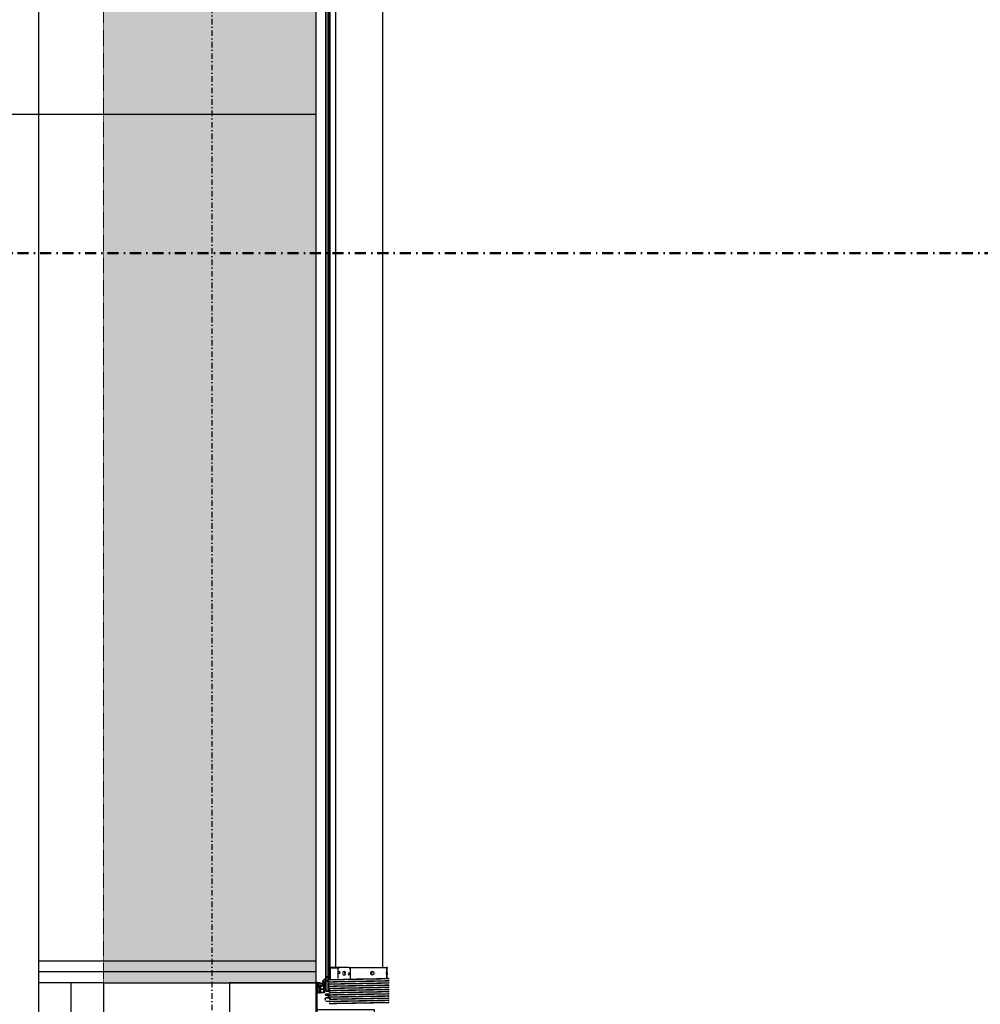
# Model space of a CAD drawing. Header units: centimetres. Extents: x 0 to 55409, y -2708 to 14680.
# Tile 13 of 215: x 29535 to 29756, y 5227 to 5454. Entities that reach past the tile are written whole.
import ezdxf
from ezdxf.enums import TextEntityAlignment as Align

# ---------------------------------------------------------------- set-up
doc = ezdxf.new("R2010")
doc.units = ezdxf.units.CM
doc.header["$LTSCALE"] = 0.01
doc.linetypes.add('DASHDOT', pattern=[25.4, 12.7, -6.35, 0, -6.35])
doc.linetypes.add('DASHED2', pattern=[9.525, 6.35, -3.175])
doc.layers.add('A-Wyburzenia', color=35, linetype='DASHED2', lineweight=0)
doc.layers.add('CKPRZEKROJ_OZN', color=4, linetype='DASHDOT', lineweight=50)
for name, color, linetype in [('A_drzwi opis istniejące', 161, 'Continuous'), ('A_Ściany istniejące', 9, 'Continuous'), ('CKDRZWI_', 7, 'Continuous'), ('CKDRZWI_OS', 1, 'Continuous'), ('CKIZOLACJE', 2, 'Continuous'), ('CKSIATKA', 7, 'DASHDOT'), ('CKWYMIAR', 3, 'Continuous'), ('PODKŁAD STAN ISTNIEJĄCY', 7, 'Continuous')]:
    doc.layers.add(name, color=color, linetype=linetype)
doc.layers.add('CKPOM_POWIERZ', color=1, linetype='Continuous', plot=False)
doc.layers.add('POWIERZCHNIA ZABUDOWY', color=111, linetype='Continuous', plot=False)
doc.styles.add('SIMPLEX', font='simplex.shx', dxfattribs={"width": 0.7, "height": 17})
doc.styles.get("Standard").update_dxf_attribs({"font": 'ic-simplex.shx', "width": 0.8})
doc.linetypes.add('BATTING', pattern='A,0.0001,-0.1,[134,ltypeshp.shx,S=0.1,R=0,X=-0.1,Y=0],-0.2,[134,ltypeshp.shx,S=0.1,R=180,X=0.1,Y=0],-0.1', length=0.4001)
doc.linetypes.add('IZOLACJA_CIEPLNA_OS', pattern='A,0.001,[220,CADKON.SHX,S=0.05,R=0,X=0,Y=0],-1,[220,CADKON.SHX,S=0.05,R=180,X=1,Y=0],-1', length=2.001)
doc.dimstyles.new('Kopia2 CADKON cm', dxfattribs={"dimscale": 5, "dimtxt": 3, "dimasz": 2.5, "dimexe": 1.8, "dimexo": 5, "dimgap": 0.6, "dimtad": 1, "dimrnd": 0.5, "dimtxsty": 'Standard', "dimblk1": 'OBLIQUE', "dimblk2": 'OBLIQUE', "dimsah": 1, "dimcen": 2.5, "dimadec": 1, "dimazin": 2, "dimtfac": 1, "dimtix": 1, "dimtmove": 2, "dimatfit": 3, "dimldrblk": 'OPEN30', "dimfxl": 2, "dimfxlon": 1, "dimtfill": 1, "dimtolj": 1, "dimarcsym": 0})

# ---------------------------------------------------------------- blocks, each defined once
blk = doc.blocks.new('A$7E8719B1CAF')
at = {"color": 7, "linetype": 'Continuous', "lineweight": -3}
for p, q in [((0, 0), (0, 210)), ((200, 74), (200, 25.3)), ((202, 74), (202, 25.3)), ((231, 47.7), (231, 47.3)), ((200, 25.3), (200, 13.6)), ((200.9, 23.2), (201.7, 22.4)), ((202.3, 24.6), (203.1, 23.8)), ((217.5, 22.8), (210.2, 22.8)), ((221, 37), (221, 35.8)), ((221, 27.2), (221, 27)), ((226, 33.9), (221.8, 34.8)), ((221.8, 28.2), (226, 29.1)), ((221.8, 28.2), (229.8, 28.2)), ((230, 26), (222, 26)), ((222.4, 35), (222.1, 35)), ((222.2, 42), (222.4, 42)), ((222.4, 42), (231.3, 42)), ((229.3, 35), (222.4, 35)), ((232.6, 33.9), (226, 33.9)), ((232.6, 29.1), (226, 29.1)), ((232.6, 33.9), (229.3, 35)), ((230.2, 36), (233.5, 34.9)), ((231, 27.3), (230.7, 27.2)), ((231, 42.7), (231, 42.3)), ((231, 37.7), (231, 37.3)), ((231, 32.7), (231, 32.3)), ((231, 27.7), (231, 27.3)), ((231, 22.7), (231, 22.3)), ((367, 44.8), (367, 45.2)), ((367, 39.8), (367, 40.2)), ((367, 34.8), (367, 35.2)), ((367, 29.8), (367, 30.2)), ((367, 24.8), (367, 25.2)), ((200.5, 14.3), (199.7, 13.1)), ((199.7, 12.5), (200.5, 13.3)), ((199.7, 13.1), (199.7, 12.5)), ((200.5, 10.3), (199.7, 9.1)), ((199.7, 8.5), (200.5, 9.3)), ((199.7, 9.1), (199.7, 8.5)), ((200.5, 6.3), (199.7, 5.1)), ((199.7, 4.5), (200.5, 5.3)), ((199.7, 5.1), (199.7, 4.5)), ((200, 12.8), (200, 9.6)), ((200, 8.8), (200, 5.6)), ((200, 4.8), (200, 0)), ((200.2, 17.2), (200.1, 16.6)), ((200.1, 16.6), (201, 17.2)), ((201.2, 18.2), (200.2, 17.2)), ((201, 17.2), (200.5, 14.3)), ((200.5, 13.3), (200.5, 10.3)), ((200.5, 9.3), (200.5, 6.3)), ((200.5, 5.3), (200.5, 0.3)), ((201.5, 19.7), (201.2, 18.2)), ((202, 21.7), (202, 10.3)), ((202, 5.3), (202, 10.3)), ((202, 1.1), (202, 0.8)), ((208.5, 5.5), (202.8, 2.5)), ((203, -1.7), (216.2, 1.1)), ((203.2, -0.2), (217, 2.8)), ((207.8, 6.8), (203.4, 4.5)), ((204, 21.7), (204, 10.3)), ((206.6, 10.3), (206.6, 20.3)), ((208.6, 20.3), (206.6, 20.3)), ((208.6, 10.3), (208.6, 20.3)), ((208.7, 21.1), (208.7, 8.3)), ((217, 5.8), (209.7, 5.8)), ((210.2, 16.1), (210.2, 20.3)), ((210.2, 8.3), (210.2, 12.6)), ((211.2, 21.3), (217, 21.3)), ((217, 15.1), (211.2, 15.1)), ((211.2, 13.6), (217, 13.6)), ((217, 7.3), (211.2, 7.3)), ((216.7, 0.5), (215.3, -3.1)), ((218, 20.3), (218, 16.1)), ((218, 12.6), (218, 8.3)), ((218, 4), (218, 4.8)), ((218.7, -0.1), (219.2, 1.1)), ((219.5, 2.4), (219.5, 20.8)), ((221.1, -0.5), (221.1, 17.7)), ((221.1, -0.5), (221.1, 17.7)), ((221.1, -0.5), (221.1, 17.7)), ((221.2, -0.5), (221.2, 17.7)), ((221.2, -0.5), (221.2, 17.7)), ((222.2, -0.5), (222.2, 17.7)), ((223, 19.5), (226.2, 19.5)), ((223, 18.5), (226.2, 18.5)), ((226.2, 19.5), (227.2, 19.5)), ((227.2, 18.5), (226.2, 18.5)), ((227.2, 18.5), (227.2, 19.5)), ((227.2, 19.5), (227.6, 19.5)), ((227.2, 18.5), (227.2, 18.5)), ((227.2, -14.7), (227.2, 18.5)), ((227.6, 18.5), (227.2, 18.5)), ((227.6, 19.5), (230.3, 19.5)), ((227.6, 18.5), (228.5, 18.5)), ((228.8, 18.5), (228.5, 18.5)), ((228.5, 18.5), (228.5, -16)), ((231.8, 18.5), (228.8, 18.5)), ((230.3, 18.5), (230.3, 19.5)), ((230.3, 19.5), (232.4, 19.5)), ((231, 17.7), (231, 17.3)), ((231, 12.7), (231, 12.3)), ((231, 7.7), (231, 7.3)), ((231, 2.7), (231, 2.3)), ((231.8, 18.5), (231.8, 14.3)), ((367, 19.8), (367, 20.2)), ((367, 14.8), (367, 15.2)), ((367, 9.8), (367, 10.2)), ((367, 4.8), (367, 5.2)), ((367, -0.2), (367, 0.2)), ((200, 0), (0, 0)), ((215.8, -5.3), (230.9, -19.8)), ((217, -3.6), (217.9, -1.8)), ((231.5, -19), (217.2, -4.7)), ((218.1, -1.7), (222.2, -3.5)), ((222.6, -2.6), (218.7, -0.4)), ((221.1, -0.5), (221.1, -0.5)), ((221.1, -0.5), (221.1, -0.5)), ((221.2, -0.5), (221.1, -0.5)), ((221.2, -0.5), (221.2, -0.5)), ((222.2, -0.5), (221.2, -0.5)), ((222.1, -2.3), (222.1, -0.5)), ((222.1, -0.5), (222.1, -2.3)), ((222.1, -2.3), (222.1, -0.5)), ((222.1, -9.6), (222.1, -3.5)), ((222.1, -3.5), (222.1, -9.6)), ((222.1, -9.6), (222.1, -3.5)), ((222.1, -3988.7), (222.1, -11.3)), ((222.1, -11.3), (222.1, -3988.7)), ((222.1, -3988.7), (222.1, -11.3)), ((222.2, -2.4), (222.2, -0.5)), ((222.2, -2.4), (222.2, -0.5)), ((222.2, -9.7), (222.2, -3.5)), ((222.2, -9.7), (222.2, -3.5)), ((222.2, -3988.6), (222.2, -11.4)), ((222.2, -3988.6), (222.2, -11.4)), ((224.1, -5), (225.4, -6.7)), ((225.9, -6.3), (224.5, -4.3)), ((227.2, -3983.8), (227.2, -16.2)), ((228.5, -17.4), (228.5, -3982.6)), ((231, -2.3), (231, -2.7)), ((231, -7.3), (231, -7.7)), ((231.8, -8.2), (231.8, -3990)), ((232.4, -9.2), (232.4, -3990)), ((232.7, -10), (232.7, -19.2)), ((250, -34.3), (250, -10)), ((278.9, -10), (278.9, -34.3)), ((354.8, -10), (367, -10)), ((362.1, -34.3), (362.1, -10)), ((363.7, -10), (363.7, -34.3)), ((367, -5.2), (367, -4.8)), ((367, -10), (367, -9.8)), ((232.7, -24.9), (232.7, -34.3)), ((232.7, -34.3), (250, -34.3)), ((232.7, -34.3), (233.5, -35)), ((252.7, -35), (233.5, -35)), ((245, -35), (245, -3965)), ((276.2, -35), (252.7, -35)), ((276.2, -35), (362.3, -35)), ((362.1, -34.3), (278.9, -34.3)), ((353, -3965), (353, -35)), ((363.6, -35), (362.3, -35))]:
    blk.add_line(p, q, dxfattribs=at)
for centre, radius, start, end in [((1137, 45664.1), 45625.4, 268.86217, 269.03289), ((1007.4, 38572), 38532.5, 268.8455, 269.04765), ((203, 25.3), 3, 180, 225), ((203, 25.3), 1, 180, 225), ((201, 21.7), 3, 0, 45), ((207.6, 21.1), 2.6, 51.3053, 156.0835), ((210.2, 24.3), 1.5, 231.3053, 270), ((217.5, 20.8), 2, 0, 90), ((222, 37), 1, 171.5896, 180), ((222, 35.8), 1, 180, 258.1351), ((222, 27.2), 1, 101.8649, 180), ((222.1, 36), 1, 180.0163, 258.4234), ((222.1, 36), 1.02, 258.5649, 270.1313), ((1137, 45659.1), 45625.4, 268.86217, 269.03289), ((1007.4, 38567), 38532.5, 268.8455, 269.04765), ((1137, 45654.1), 45625.4, 268.86217, 269.03289), ((1007.4, 38562), 38532.5, 268.8455, 269.04765), ((1137, 45649.1), 45625.4, 268.86217, 269.03289), ((1007.4, 38557), 38532.5, 268.8455, 269.04765), ((1137, 45644.1), 45625.4, 268.86217, 269.03289), ((1007.4, 38552), 38532.5, 268.8455, 269.04765), ((1137, 45639.1), 45625.4, 268.86217, 269.03289), ((-408.8, 38571.4), 38534.5, 271.15341, 271.15352), ((-408.8, 38566.4), 38534.5, 271.15341, 271.15352), ((-408.8, 38561.4), 38534.5, 271.15341, 271.15352), ((-408.8, 38556.5), 38534.5, 271.15341, 271.15352), ((-408.8, 38551.5), 38534.5, 271.15341, 271.15352), ((202.6, 0.3), 2.08, 180, 282.1704), ((202.2, 19.6), 0.749, 104.88, 170), ((201, 21.7), 1, 0, 45), ((205.3, 10.3), 3.3, 180, 0), ((202.9, 5.3), 0.921, 180, 297.9392), ((203.5, 1.1), 1.53, 117.9392, 180), ((203, 0.8), 1.01, 180, 282.1797), ((205.3, 10.3), 1.3, 180, 0), ((205.9, 21.8), 0.75, 156.0835, 336.0835), ((207.6, 21.1), 1.1, 0, 156.0835), ((207, 8.3), 1.66, 297.9392, 0), ((209.7, 3.3), 2.52, 90, 117.9392), ((211.2, 20.3), 1, 90, 180), ((211.2, 16.1), 1, 180, 270), ((211.2, 12.6), 1, 90, 180), ((211.2, 8.3), 1, 180, 270), ((216.3, 0.7), 0.441, 339.5499, 102.1704), ((217, 20.3), 1, 0, 90), ((217, 16.1), 1, 270, 0), ((217, 12.6), 1, 0, 90), ((217, 8.3), 1, 270, 0), ((217, 4.8), 1, 0, 90), ((216.7, 4), 1.27, 282.1797, 0), ((216.5, 2.4), 3, 335, 0), ((222.9, 17.7), 1.8, 90, 180), ((222.9, 17.7), 1.8, 90, 180), ((222.9, 17.7), 1.8, 90, 180), ((223, 17.7), 1.8, 90, 180), ((223, 17.7), 1.8, 90, 180), ((223, 17.7), 0.8, 90, 180), ((1007.4, 38547), 38532.5, 268.8455, 269.04765), ((1137, 45634.1), 45625.4, 268.86217, 269.03289), ((1007.4, 38542), 38532.5, 268.8455, 269.04765), ((1137, 45629.1), 45625.4, 268.86217, 269.03289), ((1007.4, 38537), 38532.5, 268.8455, 269.04765), ((1137, 45624.1), 45625.4, 268.86217, 269.03289), ((1007.4, 38532), 38532.5, 268.8455, 269.04765), ((1137, 45619.1), 45625.4, 268.86217, 269.03289), ((1007.4, 38527), 38532.5, 268.8455, 269.04765), ((-408.8, 38546.5), 38534.5, 271.15341, 271.15352), ((-408.8, 38541.5), 38534.5, 271.15341, 271.15352), ((-408.8, 38536.5), 38534.5, 271.15341, 271.15352), ((-408.8, 38531.5), 38534.5, 271.15341, 271.15352), ((217.2, -3.8), 2, 159.5499, 226.1452), ((217.9, -4), 1, 155, 225), ((218, -1.9), 0.2, 66, 155), ((218.8, -0.2), 0.2, 155, 240), ((220.1, -8.1), 5, 38.3186, 66), ((219.6, -7.8), 6, 35, 60), ((225.6, -6.5), 0.301, 218.3186, 31.6814), ((231.1, -19.3), 0.5, 240.5251, 45), ((1137, 45614.1), 45625.4, 268.86217, 269.03289), ((1007.4, 38522), 38532.5, 268.8455, 269.04765), ((1137, 45609.1), 45625.4, 268.86217, 269.03289), ((1010.7, 38484.1), 38499.7, 268.83952, 269.02372), ((-408.8, 38526.5), 38534.5, 271.15341, 271.15352), ((-408.8, 38521.5), 38534.5, 271.15341, 271.15352), ((266.3, 18.7), 55.3, 252.9152, 255.7947), ((262.6, 18.7), 55.3, 284.2053, 287.0848), ((382.5, -30.6), 20.7, 190.1555, 192.2754), ((343.4, -30.6), 20.7, 347.7246, 349.8445)]:
    blk.add_arc(centre, radius, start, end, dxfattribs=at)
for centre, major_axis, ratio, start_param, end_param in [((221, 58), (0, 21), 0.011029, 3.141593, 3.592619), ((222, 27), (0, -1), 0.999939, 4.712389, 6.283185), ((221.2, 22), (0, 19), 0.011029, 0, 0.451027), ((225.5, 31.5), (0, -2.5), 0.999939, 0.207082, 2.934511), ((230, 27.2), (-0.309, 0.951), 0.758341, 4.470902, 6.084162), ((230.1, -10), (0, -2.5), 0.998907, 1.564072, 2.731226)]:
    blk.add_ellipse(centre, major_axis=major_axis, ratio=ratio, start_param=start_param, end_param=end_param, dxfattribs=at)
for centre, major_axis, ratio in [((253.5, -23.5), (0, -2.1), 0.841709), ((264.4, -22), (0, 4.25), 0.841709), ((275.4, -20.5), (0, -2.1), 0.841709), ((362.3, -23.5), (0, -2.1), 0.04674), ((362.9, -22), (0, 4.25), 0.04674), ((363.5, -20.5), (0, -2.1), 0.04674)]:
    blk.add_ellipse(centre, major_axis=major_axis, ratio=ratio, dxfattribs=at)
for points, knots in [([(232.4, 49.4), (232.4, 49.3), (232.3, 48.9), (232, 48.4), (231.5, 48), (231.1, 47.7), (230.7, 47.6), (230.4, 47.5), (230.3, 47.5), (230.2, 47.5), (230.1, 47.5), (230.1, 47.5), (230.1, 47.5), (230.1, 47.5)], [0, 0, 0, 0, 0.064622, 0.1882469, 0.2912198, 0.3781099, 0.4488081, 0.4989945, 0.5291887, 0.5573451, 0.5985172, 0.6805825, 0.8196711, 0.8196711, 0.8196711, 0.8196711]), ([(367.9, 45), (367.9, 45), (367.9, 45), (367.9, 45), (367.7, 45), (367.5, 45), (367.2, 45.1), (366.6, 45.4), (366.1, 45.8), (365.7, 46.4), (365.6, 46.8), (365.6, 46.9)], [0.0426339, 0.0426339, 0.0426339, 0.0426339, 0.1632242, 0.3461528, 0.3893898, 0.4291652, 0.4998815, 0.6043356, 0.7678464, 0.9329424, 1, 1, 1, 1]), ([(229.3, 35), (229.4, 35), (229.5, 35), (229.7, 35.1), (229.8, 35.2), (230, 35.4), (230, 35.5), (230.1, 35.7), (230.2, 35.9), (230.2, 36)], [0, 0, 0, 0, 0.25, 0.25, 0.5, 0.5, 0.75, 0.75, 1, 1, 1, 1]), ([(232.4, 44.4), (232.4, 44.3), (232.3, 43.9), (232, 43.4), (231.5, 43), (231.1, 42.7), (230.7, 42.6), (230.4, 42.5), (230.3, 42.5), (230.2, 42.5), (230.1, 42.5), (230.1, 42.5), (230.1, 42.5), (230.1, 42.5)], [0, 0, 0, 0, 0.064622, 0.1882469, 0.2912198, 0.3781099, 0.4488081, 0.4989945, 0.5291887, 0.5573451, 0.5985172, 0.6805825, 0.8196711, 0.8196711, 0.8196711, 0.8196711]), ([(232.4, 39.4), (232.4, 39.3), (232.3, 39), (232, 38.4), (231.5, 38), (231.1, 37.7), (230.7, 37.6), (230.4, 37.5), (230.3, 37.5), (230.2, 37.5), (230.1, 37.5), (230.1, 37.5), (230.1, 37.5), (230.1, 37.5)], [0, 0, 0, 0, 0.064622, 0.1882469, 0.2912198, 0.3781099, 0.4488081, 0.4989945, 0.5291887, 0.5573451, 0.5985172, 0.6805825, 0.8196711, 0.8196711, 0.8196711, 0.8196711]), ([(232.4, 34.4), (232.4, 34.3), (232.3, 34), (232, 33.4), (231.5, 33), (231.1, 32.7), (230.7, 32.6), (230.4, 32.5), (230.3, 32.5), (230.2, 32.5), (230.1, 32.5), (230.1, 32.5), (230.1, 32.5), (230.1, 32.5)], [0, 0, 0, 0, 0.064622, 0.1882469, 0.2912198, 0.3781099, 0.4488081, 0.4989945, 0.5291887, 0.5573451, 0.5985172, 0.6805825, 0.8196711, 0.8196711, 0.8196711, 0.8196711]), ([(232.4, 29.4), (232.4, 29.3), (232.3, 29), (232, 28.4), (231.5, 28), (231.1, 27.7), (230.7, 27.6), (230.4, 27.5), (230.3, 27.5), (230.2, 27.5), (230.1, 27.5), (230.1, 27.5), (230.1, 27.5), (230.1, 27.5)], [0, 0, 0, 0, 0.064622, 0.1882469, 0.2912198, 0.3781099, 0.4488081, 0.4989945, 0.5291887, 0.5573451, 0.5985172, 0.6805825, 0.8196711, 0.8196711, 0.8196711, 0.8196711]), ([(232.4, 24.4), (232.4, 24.3), (232.3, 24), (232, 23.4), (231.5, 23), (231.1, 22.7), (230.7, 22.6), (230.4, 22.5), (230.3, 22.5), (230.2, 22.5), (230.1, 22.5), (230.1, 22.5), (230.1, 22.5), (230.1, 22.5)], [0, 0, 0, 0, 0.064622, 0.1882469, 0.2912198, 0.3781099, 0.4488081, 0.4989945, 0.5291887, 0.5573451, 0.5985172, 0.6805825, 0.8196711, 0.8196711, 0.8196711, 0.8196711]), ([(367.9, 40), (367.9, 40), (367.9, 40), (367.9, 40), (367.7, 40), (367.5, 40), (367.2, 40.1), (366.6, 40.4), (366.1, 40.8), (365.7, 41.4), (365.6, 41.8), (365.6, 41.9)], [0.0426339, 0.0426339, 0.0426339, 0.0426339, 0.1632242, 0.3461528, 0.3893898, 0.4291652, 0.4998815, 0.6043356, 0.7678464, 0.9329424, 1, 1, 1, 1]), ([(367.9, 35), (367.9, 35), (367.9, 35), (367.9, 35), (367.7, 35), (367.5, 35), (367.2, 35.1), (366.6, 35.4), (366.1, 35.8), (365.7, 36.4), (365.6, 36.8), (365.6, 36.9)], [0.0426339, 0.0426339, 0.0426339, 0.0426339, 0.1632242, 0.3461528, 0.3893898, 0.4291652, 0.4998815, 0.6043356, 0.7678464, 0.9329424, 1, 1, 1, 1]), ([(367.9, 30), (367.9, 30), (367.9, 30), (367.9, 30), (367.7, 30), (367.5, 30.1), (367.2, 30.1), (366.6, 30.4), (366.1, 30.8), (365.7, 31.4), (365.6, 31.8), (365.6, 31.9)], [0.0426339, 0.0426339, 0.0426339, 0.0426339, 0.1632242, 0.3461528, 0.3893898, 0.4291652, 0.4998815, 0.6043356, 0.7678464, 0.9329424, 1, 1, 1, 1]), ([(367.9, 25), (367.9, 25), (367.9, 25), (367.9, 25), (367.7, 25), (367.5, 25.1), (367.2, 25.1), (366.6, 25.4), (366.1, 25.8), (365.7, 26.4), (365.6, 26.8), (365.6, 26.9)], [0.0426339, 0.0426339, 0.0426339, 0.0426339, 0.1632242, 0.3461528, 0.3893898, 0.4291652, 0.4998815, 0.6043356, 0.7678464, 0.9329424, 1, 1, 1, 1]), ([(232.4, 19.4), (232.4, 19.3), (232.3, 19), (232, 18.4), (231.5, 18), (231.1, 17.7), (230.7, 17.6), (230.4, 17.5), (230.3, 17.5), (230.2, 17.5), (230.1, 17.5), (230.1, 17.5), (230.1, 17.5), (230.1, 17.5)], [0, 0, 0, 0, 0.064622, 0.1882469, 0.2912198, 0.3781099, 0.4488081, 0.4989945, 0.5291887, 0.5573451, 0.5985172, 0.6805825, 0.8196711, 0.8196711, 0.8196711, 0.8196711]), ([(232.4, 14.4), (232.4, 14.3), (232.3, 14), (232, 13.4), (231.5, 13), (231.1, 12.7), (230.7, 12.6), (230.4, 12.5), (230.3, 12.5), (230.2, 12.5), (230.1, 12.5), (230.1, 12.5), (230.1, 12.5), (230.1, 12.5)], [0, 0, 0, 0, 0.064622, 0.1882469, 0.2912198, 0.3781099, 0.4488081, 0.4989945, 0.5291887, 0.5573451, 0.5985172, 0.6805825, 0.8196711, 0.8196711, 0.8196711, 0.8196711]), ([(232.4, 9.4), (232.4, 9.3), (232.3, 9), (232, 8.4), (231.5, 8), (231.1, 7.7), (230.7, 7.6), (230.4, 7.5), (230.3, 7.5), (230.2, 7.5), (230.1, 7.5), (230.1, 7.5), (230.1, 7.5), (230.1, 7.5)], [0, 0, 0, 0, 0.064622, 0.1882469, 0.2912198, 0.3781099, 0.4488081, 0.4989945, 0.5291887, 0.5573451, 0.5985172, 0.6805825, 0.8196711, 0.8196711, 0.8196711, 0.8196711]), ([(232.4, 4.4), (232.4, 4.3), (232.3, 4), (232, 3.4), (231.5, 3), (231.1, 2.7), (230.7, 2.6), (230.4, 2.5), (230.3, 2.5), (230.2, 2.5), (230.1, 2.5), (230.1, 2.5), (230.1, 2.5), (230.1, 2.5)], [0, 0, 0, 0, 0.064622, 0.1882469, 0.2912198, 0.3781099, 0.4488081, 0.4989945, 0.5291887, 0.5573451, 0.5985172, 0.6805825, 0.8196711, 0.8196711, 0.8196711, 0.8196711]), ([(367.9, 20), (367.9, 20), (367.9, 20), (367.9, 20), (367.7, 20), (367.5, 20.1), (367.2, 20.1), (366.6, 20.4), (366.1, 20.9), (365.7, 21.4), (365.6, 21.8), (365.6, 21.9)], [0.0426339, 0.0426339, 0.0426339, 0.0426339, 0.1632242, 0.3461528, 0.3893898, 0.4291652, 0.4998815, 0.6043356, 0.7678464, 0.9329424, 1, 1, 1, 1]), ([(367.9, 15), (367.9, 15), (367.9, 15), (367.9, 15), (367.7, 15), (367.5, 15.1), (367.2, 15.1), (366.6, 15.4), (366.1, 15.9), (365.7, 16.4), (365.6, 16.8), (365.6, 16.9)], [0.0426339, 0.0426339, 0.0426339, 0.0426339, 0.1632242, 0.3461528, 0.3893898, 0.4291652, 0.4998815, 0.6043356, 0.7678464, 0.9329424, 1, 1, 1, 1]), ([(367.9, 10), (367.9, 10), (367.9, 10), (367.9, 10), (367.7, 10), (367.5, 10.1), (367.2, 10.1), (366.6, 10.4), (366.1, 10.9), (365.7, 11.4), (365.6, 11.8), (365.6, 11.9)], [0.0426339, 0.0426339, 0.0426339, 0.0426339, 0.1632242, 0.3461528, 0.3893898, 0.4291652, 0.4998815, 0.6043356, 0.7678464, 0.9329424, 1, 1, 1, 1]), ([(367.9, 5), (367.9, 5), (367.9, 5), (367.9, 5), (367.7, 5), (367.5, 5.1), (367.2, 5.1), (366.6, 5.4), (366.1, 5.9), (365.7, 6.5), (365.6, 6.8), (365.6, 6.9)], [0.0426339, 0.0426339, 0.0426339, 0.0426339, 0.1632242, 0.3461528, 0.3893898, 0.4291652, 0.4998815, 0.6043356, 0.7678464, 0.9329424, 1, 1, 1, 1]), ([(367.9, 0), (367.9, 0), (367.9, 0), (367.9, 0), (367.7, 0), (367.5, 0.1), (367.2, 0.1), (366.6, 0.4), (366.1, 0.9), (365.7, 1.5), (365.6, 1.8), (365.6, 1.9)], [0.0426339, 0.0426339, 0.0426339, 0.0426339, 0.1632242, 0.3461528, 0.3893898, 0.4291652, 0.4998815, 0.6043356, 0.7678464, 0.9329424, 1, 1, 1, 1]), ([(232.4, -0.6), (232.4, -0.7), (232.3, -1), (232, -1.6), (231.5, -2), (231.1, -2.3), (230.7, -2.4), (230.4, -2.5), (230.3, -2.5), (230.2, -2.5), (230.1, -2.5), (230.1, -2.5), (230.1, -2.5), (230.1, -2.5)], [0, 0, 0, 0, 0.064622, 0.1882469, 0.2912198, 0.3781099, 0.4488081, 0.4989945, 0.5291887, 0.5573451, 0.5985172, 0.6805825, 0.8196711, 0.8196711, 0.8196711, 0.8196711]), ([(232.4, -5.6), (232.4, -5.7), (232.3, -6), (232, -6.6), (231.5, -7), (231.1, -7.3), (230.7, -7.4), (230.4, -7.5), (230.3, -7.5), (230.2, -7.5), (230.1, -7.5), (230.1, -7.5), (230.1, -7.5), (230.1, -7.5)], [0, 0, 0, 0, 0.064622, 0.1882469, 0.2912198, 0.3781099, 0.4488081, 0.4989945, 0.5291887, 0.5573451, 0.5985172, 0.6805825, 0.8196711, 0.8196711, 0.8196711, 0.8196711]), ([(267.1, -19.2), (266.5, -20), (266.2, -21), (266.2, -23), (266.5, -24), (267.1, -24.8)], [0.384709, 0.384709, 0.384709, 0.384709, 0.5, 0.5, 0.6138838, 0.6138838, 0.6138838, 0.6138838]), ([(333.1, -22), (333.1, -23.1), (332.7, -24.2), (331.4, -25.8), (330.4, -26.2), (328.4, -26.3), (327.4, -25.8), (326, -24.2), (325.6, -23.1), (325.6, -20.9), (326, -19.8), (327.4, -18.2), (328.4, -17.8), (330.4, -17.7), (331.4, -18.2), (332.7, -19.8), (333.1, -20.9), (333.1, -22)], [0, 0, 0, 0, 0.125, 0.125, 0.25, 0.25, 0.375, 0.375, 0.5, 0.5, 0.625, 0.625, 0.75, 0.75, 0.875, 0.875, 1, 1, 1, 1]), ([(367.9, -5), (367.9, -5), (367.9, -5), (367.9, -5), (367.7, -5), (367.5, -4.9), (367.2, -4.9), (366.6, -4.6), (366.1, -4.1), (365.7, -3.5), (365.6, -3.2), (365.6, -3.1)], [0.0426339, 0.0426339, 0.0426339, 0.0426339, 0.1632242, 0.3461528, 0.3893898, 0.4291652, 0.4998815, 0.6043356, 0.7678464, 0.9329424, 1, 1, 1, 1]), ([(367.9, -10), (367.9, -10), (367.9, -10), (367.9, -10), (367.7, -10), (367.5, -9.9), (367.2, -9.9), (366.6, -9.6), (366.1, -9.1), (365.7, -8.5), (365.6, -8.2), (365.6, -8.1)], [0, 0, 0, 0, 0.163224, 0.346153, 0.38939, 0.429165, 0.499881, 0.604336, 0.767846, 0.932942, 1, 1, 1, 1])]:
    blk.add_open_spline(points, degree=3, knots=knots, dxfattribs=at)
for points in [[(367, 45.2), (367, 45.2), (367, 45.2), (366.9, 45.2)], [(367, 40.2), (367, 40.2), (367, 40.2), (366.9, 40.2)], [(367, 35.2), (367, 35.2), (367, 35.2), (366.9, 35.2)], [(367, 30.2), (367, 30.2), (367, 30.2), (366.9, 30.2)], [(367, 25.2), (367, 25.2), (367, 25.2), (366.9, 25.2)], [(367, 20.2), (367, 20.2), (367, 20.2), (366.9, 20.2)], [(367, 15.2), (367, 15.2), (367, 15.2), (366.9, 15.2)], [(367, 10.2), (367, 10.2), (367, 10.2), (366.9, 10.2)], [(367, 5.2), (367, 5.2), (367, 5.2), (366.9, 5.2)], [(367, 0.2), (367, 0.2), (367, 0.2), (366.9, 0.2)], [(232.7, -19.1), (232.7, -19.9), (232.8, -20.9), (232.8, -22)], [(232.8, -22), (232.8, -23.1), (232.7, -24.1), (232.7, -24.9)], [(326.6, -24.9), (327.2, -24.1), (327.6, -23.1), (327.6, -22)], [(327.6, -22), (327.6, -20.9), (327.3, -19.9), (326.7, -19.1)], [(367, -4.8), (367, -4.8), (367, -4.8), (366.9, -4.8)], [(367, -9.8), (367, -9.8), (367, -9.8), (366.9, -9.8)]]:
    blk.add_open_spline(points, degree=3, dxfattribs=at)
blk = doc.blocks.new('A$7E8718815272C8')
at = {"layer": 'A-Wyburzenia'}
h = blk.add_hatch(dxfattribs=at)
h.set_pattern_fill('PLASTER', color=256, scale=4, style=0)
h.set_pattern_definition([(45, (-6401176.0197, -5688222.455), (-2.8284271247, 2.8284271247), [0, -4])])
h.paths.add_polyline_path([(49, -530.25), (49, -130.25), (0, -130.25), (0, -530.25)])
at = {"layer": 'A-Wyburzenia', "ltscale": 2}
for points in [[(0, -130.25), (0, -530.25)], [(49, -130.25), (49, -535.25)]]:
    blk.add_lwpolyline(points, dxfattribs=at)
at = {"layer": 'A_Ściany istniejące'}
blk.add_line((0, -530.25), (0, -660.5), dxfattribs=at)
blk.add_lwpolyline([(0, -530.25), (49, -530.25)], dxfattribs=at)
at = {"layer": 'CKPRZEKROJ_OZN', "ltscale": 20}
blk.add_line((3391.19, -362.2), (-203.22, -362.2), dxfattribs=at)
at = {"layer": 'A_drzwi opis istniejące', "style": 'SIMPLEX', "width": 0.8}
for tag, p in [('230', (1043.61, -607.59)), ('200', (1068.26, -607.78)), ('200', (1828.36, -1338.28)), ('90', (1803.7, -1338.09))]:
    blk.add_attdef(tag, text='', height=16, rotation=90, dxfattribs=at).set_placement(p, align=Align.CENTER)
for tag, p in [('80', (1900.82, -1184.7)), ('200', (1900.63, -1209.35))]:
    blk.add_attdef(tag, text='', height=16, dxfattribs=at).set_placement(p, align=Align.CENTER)
blk = doc.blocks.new('_OBLIQUE')
at = {"color": 0, "linetype": 'ByBlock'}
blk.add_line((-0.5, -0.5), (0.5, 0.5), dxfattribs=at)
blk = doc.blocks.new('*D485')
at = {"layer": 'CKWYMIAR', "color": 0, "lineweight": -2}
for p, q in [((29393.5, 5714.1), (29374.5, 5714.1)), ((29383.5, 5714.1), (29383.5, 5150.1)), ((29393.5, 5150.1), (29374.5, 5150.1))]:
    blk.add_line(p, q, dxfattribs=at)
at = {"layer": 'CKWYMIAR', "color": 0, "lineweight": -2, "xscale": 12.5, "yscale": 12.5, "zscale": 12.5}
for p, rotation in [((29383.5, 5714.1), 90), ((29383.5, 5150.1), 270)]:
    blk.add_blockref('_OBLIQUE', p, dxfattribs=dict(at, rotation=rotation))
at = {"layer": 'CKWYMIAR', "color": 0, "lineweight": -3, "insert": (29373, 5432.1), "char_height": 15, "attachment_point": 5, "rotation": 90, "bg_fill": 3, "box_fill_scale": 1.1, "bg_fill_color": 256, "bg_fill_true_color": 13158600, "bg_fill_transparency": 0}
blk.add_mtext('\\A1;564', dxfattribs=at)
blk = doc.blocks.new('_Open30')
at = {"color": 0, "linetype": 'ByBlock', "lineweight": -2}
for p, q in [((-1, 0.268), (0, 0)), ((0, 0), (-1, -0.268)), ((0, 0), (-1, 0))]:
    blk.add_line(p, q, dxfattribs=at)
blk = doc.blocks.new('*D488')
at = {"layer": 'CKWYMIAR', "color": 0, "lineweight": -2}
for p, q in [((29353.5, 5627.35), (29334.5, 5627.35)), ((29343.5, 5627.35), (29343.5, 5237.35)), ((29353.5, 5237.35), (29334.5, 5237.35))]:
    blk.add_line(p, q, dxfattribs=at)
at = {"layer": 'CKWYMIAR', "color": 0, "lineweight": -2, "xscale": 12.5, "yscale": 12.5, "zscale": 12.5}
for p, rotation in [((29343.5, 5627.35), 90), ((29343.5, 5237.35), 270)]:
    blk.add_blockref('_OBLIQUE', p, dxfattribs=dict(at, rotation=rotation))
at = {"layer": 'CKWYMIAR', "color": 0, "lineweight": -3, "insert": (29333, 5432.35), "char_height": 15, "attachment_point": 5, "rotation": 90, "bg_fill": 3, "box_fill_scale": 1.1, "bg_fill_color": 256, "bg_fill_true_color": 13158600, "bg_fill_transparency": 0}
blk.add_mtext('\\A1;390', dxfattribs=at)
blk = doc.blocks.new('*D489')
at = {"layer": 'CKWYMIAR', "color": 0, "lineweight": -2}
for p, q in [((29353.5, 5237.35), (29334.5, 5237.35)), ((29343.5, 5237.35), (29343.5, 5087.1)), ((29353.5, 5087.1), (29334.5, 5087.1))]:
    blk.add_line(p, q, dxfattribs=at)
at = {"layer": 'CKWYMIAR', "color": 0, "lineweight": -2, "xscale": 12.5, "yscale": 12.5, "zscale": 12.5}
for p, rotation in [((29343.5, 5237.35), 90), ((29343.5, 5087.1), 270)]:
    blk.add_blockref('_OBLIQUE', p, dxfattribs=dict(at, rotation=rotation))
at = {"layer": 'CKWYMIAR', "color": 0, "lineweight": -3, "insert": (29333, 5162.23), "char_height": 15, "attachment_point": 5, "rotation": 90, "bg_fill": 3, "box_fill_scale": 1.1, "bg_fill_color": 256, "bg_fill_true_color": 13158600, "bg_fill_transparency": 0}
blk.add_mtext('\\A1;150', dxfattribs=at)
blk = doc.blocks.new('*D490')
at = {"layer": 'CKWYMIAR', "color": 0, "lineweight": -2}
for p, q in [((29313.5, 5777.54), (29294.5, 5777.54)), ((29303.5, 5777.54), (29303.5, 5087.1)), ((29313.5, 5087.1), (29294.5, 5087.1))]:
    blk.add_line(p, q, dxfattribs=at)
at = {"layer": 'CKWYMIAR', "color": 0, "lineweight": -2, "xscale": 12.5, "yscale": 12.5, "zscale": 12.5}
for p, rotation in [((29303.5, 5777.54), 90), ((29303.5, 5087.1), 270)]:
    blk.add_blockref('_OBLIQUE', p, dxfattribs=dict(at, rotation=rotation))
at = {"layer": 'CKWYMIAR', "color": 0, "lineweight": -3, "insert": (29291.58, 5432.32), "char_height": 15, "attachment_point": 5, "rotation": 90, "bg_fill": 3, "box_fill_scale": 1.1, "bg_fill_color": 256, "bg_fill_true_color": 13158600, "bg_fill_transparency": 0}
blk.add_mtext('\\A1;690,5', dxfattribs=at)
blk = doc.blocks.new('A$7E8A383135198')
at = {"layer": 'CKSIATKA', "ltscale": 10}
blk.add_line((40, 268.18), (40, -990.38), dxfattribs=at)

msp = doc.modelspace()

# ---------------------------------------------------------------- linework, layer by layer
at = {"layer": 'CKDRZWI_OS'}
msp.add_line((29603.236, 5432.354), (29460.106, 5432.354), dxfattribs=at)
at = {"layer": 'CKIZOLACJE'}
for points in [[(29603.236, 5232.354), (29603.236, 5237.354), (29539.236, 5237.354)], [(29539.236, 5237.354), (29539.236, 5087.104), (29719.644, 5087.104)], [(29554.236, 5232.354), (29539.236, 5232.354)]]:
    msp.add_lwpolyline(points, dxfattribs=at)
at = {"layer": 'CKIZOLACJE', "linetype": 'BATTING', "ltscale": 5}
msp.add_lwpolyline([(29603.236, 5234.854), (29539.236, 5234.854)], dxfattribs=at)
at = {"layer": 'CKIZOLACJE', "linetype": 'IZOLACJA_CIEPLNA_OS', "ltscale": 5.5}
msp.add_lwpolyline([(29546.736, 5232.354), (29546.736, 5094.604), (29719.644, 5094.604)], dxfattribs=at)
at = {"layer": 'CKPOM_POWIERZ'}
msp.add_lwpolyline([(29616.644, 5226.104, 0.0000171), (29603.236, 5226.104, 0.0000171), (29603.234, 5714.104), (31730.236, 5724.076), (31730.236, 5161.611), (30722.051, 5161.611), (30722.14, 5150.104), (29616.644, 5150.104)], format="xyb", close=True, dxfattribs=at)

# ---------------------------------------------------------------- block references
at = {"layer": 'CKDRZWI_', "xscale": -0.1, "yscale": 0.1, "zscale": 0.1, "rotation": 180}
msp.add_blockref('A$7E8719B1CAF', (29583.236, 5232.354), dxfattribs=at)
at = {"layer": 'PODKŁAD STAN ISTNIEJĄCY'}
msp.add_blockref('A$7E8718815272C8', (29554.236, 5762.604), dxfattribs=at)

# ---------------------------------------------------------------- next in the draw order: dimensions: what is measured, and where the dimension line sits
at = {"layer": 'CKWYMIAR', "lineweight": -3}
dim = msp.add_linear_dim(base=(29383.502, 5150.104), p1=(29603.234, 5714.104), p2=(29616.644, 5150.104), angle=90, dimstyle='Kopia2 CADKON cm', override={"dimtxt": 3}, dxfattribs=at)
dim.commit()
dim.dimension.update_dxf_attribs({"geometry": '*D485', "text_midpoint": (29373.002, 5432.104)})

# ---------------------------------------------------------------- next in the draw order: dimensions: what is measured, and where the dimension line sits
dim = msp.add_linear_dim(base=(29343.502, 5237.354), p1=(29539.236, 5627.354), p2=(29539.236, 5237.354), angle=90, dimstyle='Kopia2 CADKON cm', override={"dimtxt": 3}, dxfattribs=at)
dim.commit()
dim.dimension.update_dxf_attribs({"geometry": '*D488', "text_midpoint": (29333.002, 5432.354)})

# ---------------------------------------------------------------- next in the draw order: dimensions: what is measured, and where the dimension line sits
dim = msp.add_linear_dim(base=(29343.502, 5087.104), p1=(29539.236, 5237.354), p2=(29539.236, 5087.104), angle=90, dimstyle='Kopia2 CADKON cm', override={"dimtxt": 3}, dxfattribs=at)
dim.commit()
dim.dimension.update_dxf_attribs({"geometry": '*D489', "text_midpoint": (29333.002, 5162.229)})

# ---------------------------------------------------------------- next in the draw order: dimensions: what is measured, and where the dimension line sits
dim = msp.add_linear_dim(base=(29303.502, 5087.104), p1=(29539.236, 5777.537), p2=(29539.236, 5087.104), angle=90, dimstyle='Kopia2 CADKON cm', override={"dimtxt": 3}, dxfattribs=at)
dim.commit()
dim.dimension.update_dxf_attribs({"geometry": '*D490', "text_midpoint": (29291.577, 5432.321)})

# ---------------------------------------------------------------- next in the draw order: linework, layer by layer
at = {"layer": 'POWIERZCHNIA ZABUDOWY'}
msp.add_lwpolyline([(29539.236, 5777.537), (29539.236, 5087.104), (30795.736, 5087.104), (30795.736, 4398.104), (32304.236, 4398.104), (32304.236, 4558.252), (32721.236, 4558.252), (32721.236, 5787.604), (31784.236, 5787.604), (29539.236, 5777.537)], dxfattribs=at)

# ---------------------------------------------------------------- next in the draw order: block references
at = {"layer": 'CKIZOLACJE'}
msp.add_blockref('A$7E8A383135198', (29539.236, 5777.537), dxfattribs=at)

doc.saveas('drawing.dxf')
